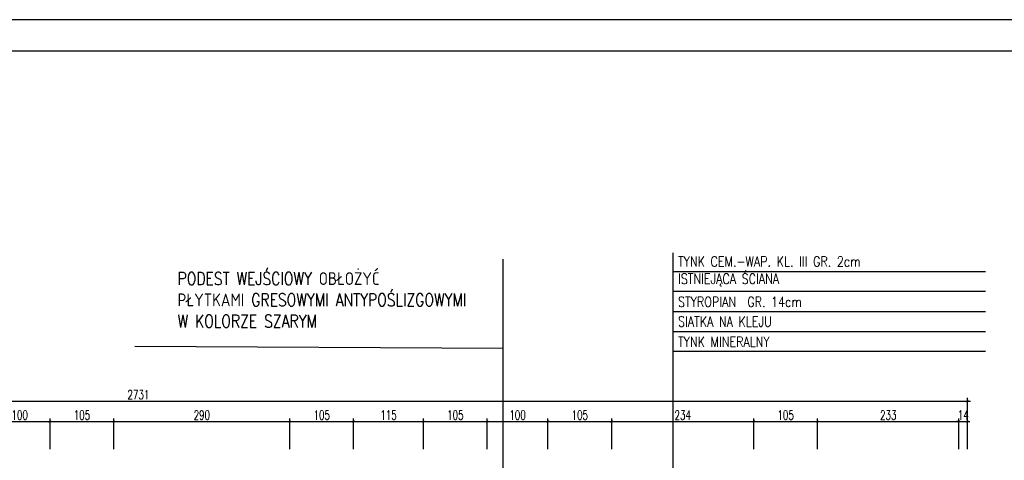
# Model space of a CAD drawing. Header units: millimetres. Extents: x 50026 to 146998, y 1038179 to 1573505.
# Tile 43 of 122: x 59510 to 61131, y 1041005 to 1041730. Entities that reach past the tile are written whole.
import ezdxf

# ---------------------------------------------------------------- set-up
doc = ezdxf.new("R2010")
doc.units = ezdxf.units.MM
doc.header["$LTSCALE"] = 0.025
for name, color, linetype in [('NAPISY', 2, 'Continuous'), ('SCIANA', 5, 'Continuous'), ('ściany', 5, 'Continuous')]:
    doc.layers.add(name, color=color, linetype=linetype)
doc.styles.add('KS', font='romans.shx', dxfattribs={"width": 0.8, "height": 17.5})
doc.styles.add('ROMANS', font='romans.shx', dxfattribs={"width": 0.7})
doc.dimstyles.new('SIL', dxfattribs={"dimtxt": 15, "dimasz": 4, "dimexe": 5, "dimexo": 5, "dimgap": 3, "dimtad": 1, "dimdec": 4, "dimrnd": 0.5, "dimdsep": 46, "dimtxsty": 'ROMANS', "dimblk1": 'ARCHTICK', "dimblk2": 'ARCHTICK', "dimsah": 1, "dimcen": 5, "dimdle": 5, "dimclrd": 1, "dimclre": 1, "dimclrt": 2, "dimadec": 1, "dimazin": 0, "dimtfac": 0.013333, "dimtdec": 4, "dimtix": 1, "dimtmove": 0, "dimatfit": 3, "dimldrblk": 'ARCHTICK', "dimfxl": 0, "dimtolj": 1, "dimtzin": 0, "dimarcsym": 0})

# ---------------------------------------------------------------- blocks, each defined once
blk = doc.blocks.new('_ArchTick')
at = {"color": 0, "linetype": 'ByBlock', "const_width": 0.15}
blk.add_lwpolyline([(-0.5, -0.5), (0.5, 0.5)], dxfattribs=at)
blk = doc.blocks.new('*D70')
at = {"layer": 'Defpoints', "color": 0}
for p in [(59559.6, 1041068.5), (59459.6, 1041018.2), (59559.6, 1041018.2)]:
    blk.add_point(p, dxfattribs=at)
at = {"layer": 'ściany', "color": 1, "lineweight": -2}
for p, q in [((59454.6, 1041068.5), (59564.6, 1041068.5)), ((59459.6, 1041023.2), (59459.6, 1041073.5)), ((59559.6, 1041023.2), (59559.6, 1041073.5))]:
    blk.add_line(p, q, dxfattribs=at)
at = {"layer": 'ściany', "color": 1, "lineweight": -2, "xscale": 4, "yscale": 4, "zscale": 4, "rotation": 180}
blk.add_blockref('_ArchTick', (59459.6, 1041068.5), dxfattribs=at)
at = {"layer": 'ściany', "color": 1, "lineweight": -2, "xscale": 4, "yscale": 4, "zscale": 4}
blk.add_blockref('_ArchTick', (59559.6, 1041068.5), dxfattribs=at)
at = {"layer": 'ściany', "color": 2, "insert": (59509.6, 1041079), "char_height": 15, "attachment_point": 5, "style": 'ROMANS'}
blk.add_mtext('\\A1;100', dxfattribs=at)
blk = doc.blocks.new('*D71')
at = {"layer": 'Defpoints', "color": 0}
for p in [(59664.6, 1041068.5), (59559.6, 1041018.2), (59664.6, 1041018.2)]:
    blk.add_point(p, dxfattribs=at)
at = {"layer": 'ściany', "color": 1, "lineweight": -2}
for p, q in [((59554.6, 1041068.5), (59669.6, 1041068.5)), ((59559.6, 1041023.2), (59559.6, 1041073.5)), ((59664.6, 1041023.2), (59664.6, 1041073.5))]:
    blk.add_line(p, q, dxfattribs=at)
at = {"layer": 'ściany', "color": 1, "lineweight": -2, "xscale": 4, "yscale": 4, "zscale": 4, "rotation": 180}
blk.add_blockref('_ArchTick', (59559.6, 1041068.5), dxfattribs=at)
at = {"layer": 'ściany', "color": 1, "lineweight": -2, "xscale": 4, "yscale": 4, "zscale": 4}
blk.add_blockref('_ArchTick', (59664.6, 1041068.5), dxfattribs=at)
at = {"layer": 'ściany', "color": 2, "insert": (59612.1, 1041079), "char_height": 15, "attachment_point": 5, "style": 'ROMANS'}
blk.add_mtext('\\A1;105', dxfattribs=at)
blk = doc.blocks.new('*D72')
at = {"layer": 'Defpoints', "color": 0}
for p in [(59954.6, 1041068.5), (59664.6, 1041018.2), (59954.6, 1041018.2)]:
    blk.add_point(p, dxfattribs=at)
at = {"layer": 'ściany', "color": 1, "lineweight": -2}
for p, q in [((59659.6, 1041068.5), (59959.6, 1041068.5)), ((59664.6, 1041023.2), (59664.6, 1041073.5)), ((59954.6, 1041023.2), (59954.6, 1041073.5))]:
    blk.add_line(p, q, dxfattribs=at)
at = {"layer": 'ściany', "color": 1, "lineweight": -2, "xscale": 4, "yscale": 4, "zscale": 4, "rotation": 180}
blk.add_blockref('_ArchTick', (59664.6, 1041068.5), dxfattribs=at)
at = {"layer": 'ściany', "color": 1, "lineweight": -2, "xscale": 4, "yscale": 4, "zscale": 4}
blk.add_blockref('_ArchTick', (59954.6, 1041068.5), dxfattribs=at)
at = {"layer": 'ściany', "color": 2, "insert": (59809.6, 1041079), "char_height": 15, "attachment_point": 5, "style": 'ROMANS'}
blk.add_mtext('\\A1;290', dxfattribs=at)
blk = doc.blocks.new('*D73')
at = {"layer": 'Defpoints', "color": 0}
for p in [(60059.6, 1041068.5), (59954.6, 1041018.2), (60059.6, 1041018.2)]:
    blk.add_point(p, dxfattribs=at)
at = {"layer": 'ściany', "color": 1, "lineweight": -2}
for p, q in [((59949.6, 1041068.5), (60064.6, 1041068.5)), ((59954.6, 1041023.2), (59954.6, 1041073.5)), ((60059.6, 1041023.2), (60059.6, 1041073.5))]:
    blk.add_line(p, q, dxfattribs=at)
at = {"layer": 'ściany', "color": 1, "lineweight": -2, "xscale": 4, "yscale": 4, "zscale": 4, "rotation": 180}
blk.add_blockref('_ArchTick', (59954.6, 1041068.5), dxfattribs=at)
at = {"layer": 'ściany', "color": 1, "lineweight": -2, "xscale": 4, "yscale": 4, "zscale": 4}
blk.add_blockref('_ArchTick', (60059.6, 1041068.5), dxfattribs=at)
at = {"layer": 'ściany', "color": 2, "insert": (60007.1, 1041079), "char_height": 15, "attachment_point": 5, "style": 'ROMANS'}
blk.add_mtext('\\A1;105', dxfattribs=at)
blk = doc.blocks.new('*D74')
at = {"layer": 'Defpoints', "color": 0}
for p in [(60174.6, 1041068.5), (60059.6, 1041018.2), (60174.6, 1041018.2)]:
    blk.add_point(p, dxfattribs=at)
at = {"layer": 'ściany', "color": 1, "lineweight": -2}
for p, q in [((60054.6, 1041068.5), (60179.6, 1041068.5)), ((60059.6, 1041023.2), (60059.6, 1041073.5)), ((60174.6, 1041023.2), (60174.6, 1041073.5))]:
    blk.add_line(p, q, dxfattribs=at)
at = {"layer": 'ściany', "color": 1, "lineweight": -2, "xscale": 4, "yscale": 4, "zscale": 4, "rotation": 180}
blk.add_blockref('_ArchTick', (60059.6, 1041068.5), dxfattribs=at)
at = {"layer": 'ściany', "color": 1, "lineweight": -2, "xscale": 4, "yscale": 4, "zscale": 4}
blk.add_blockref('_ArchTick', (60174.6, 1041068.5), dxfattribs=at)
at = {"layer": 'ściany', "color": 2, "insert": (60117.1, 1041079), "char_height": 15, "attachment_point": 5, "style": 'ROMANS'}
blk.add_mtext('\\A1;115', dxfattribs=at)
blk = doc.blocks.new('*D75')
at = {"layer": 'Defpoints', "color": 0}
for p in [(60279.6, 1041068.5), (60174.6, 1041018.2), (60279.6, 1041018.2)]:
    blk.add_point(p, dxfattribs=at)
at = {"layer": 'ściany', "color": 1, "lineweight": -2}
for p, q in [((60169.6, 1041068.5), (60284.6, 1041068.5)), ((60174.6, 1041023.2), (60174.6, 1041073.5)), ((60279.6, 1041023.2), (60279.6, 1041073.5))]:
    blk.add_line(p, q, dxfattribs=at)
at = {"layer": 'ściany', "color": 1, "lineweight": -2, "xscale": 4, "yscale": 4, "zscale": 4, "rotation": 180}
blk.add_blockref('_ArchTick', (60174.6, 1041068.5), dxfattribs=at)
at = {"layer": 'ściany', "color": 1, "lineweight": -2, "xscale": 4, "yscale": 4, "zscale": 4}
blk.add_blockref('_ArchTick', (60279.6, 1041068.5), dxfattribs=at)
at = {"layer": 'ściany', "color": 2, "insert": (60227.1, 1041079), "char_height": 15, "attachment_point": 5, "style": 'ROMANS'}
blk.add_mtext('\\A1;105', dxfattribs=at)
blk = doc.blocks.new('*D76')
at = {"layer": 'Defpoints', "color": 0}
for p in [(60379.6, 1041068.5), (60279.6, 1041018.2), (60379.6, 1041018.2)]:
    blk.add_point(p, dxfattribs=at)
at = {"layer": 'ściany', "color": 1, "lineweight": -2}
for p, q in [((60274.6, 1041068.5), (60384.6, 1041068.5)), ((60279.6, 1041023.2), (60279.6, 1041073.5)), ((60379.6, 1041023.2), (60379.6, 1041073.5))]:
    blk.add_line(p, q, dxfattribs=at)
at = {"layer": 'ściany', "color": 1, "lineweight": -2, "xscale": 4, "yscale": 4, "zscale": 4, "rotation": 180}
blk.add_blockref('_ArchTick', (60279.6, 1041068.5), dxfattribs=at)
at = {"layer": 'ściany', "color": 1, "lineweight": -2, "xscale": 4, "yscale": 4, "zscale": 4}
blk.add_blockref('_ArchTick', (60379.6, 1041068.5), dxfattribs=at)
at = {"layer": 'ściany', "color": 2, "insert": (60329.6, 1041079), "char_height": 15, "attachment_point": 5, "style": 'ROMANS'}
blk.add_mtext('\\A1;100', dxfattribs=at)
blk = doc.blocks.new('*D77')
at = {"layer": 'Defpoints', "color": 0}
for p in [(60484.6, 1041068.5), (60379.6, 1041018.2), (60484.6, 1041018.2)]:
    blk.add_point(p, dxfattribs=at)
at = {"layer": 'ściany', "color": 1, "lineweight": -2}
for p, q in [((60374.6, 1041068.5), (60489.6, 1041068.5)), ((60379.6, 1041023.2), (60379.6, 1041073.5)), ((60484.6, 1041023.2), (60484.6, 1041073.5))]:
    blk.add_line(p, q, dxfattribs=at)
at = {"layer": 'ściany', "color": 1, "lineweight": -2, "xscale": 4, "yscale": 4, "zscale": 4, "rotation": 180}
blk.add_blockref('_ArchTick', (60379.6, 1041068.5), dxfattribs=at)
at = {"layer": 'ściany', "color": 1, "lineweight": -2, "xscale": 4, "yscale": 4, "zscale": 4}
blk.add_blockref('_ArchTick', (60484.6, 1041068.5), dxfattribs=at)
at = {"layer": 'ściany', "color": 2, "insert": (60432.1, 1041079), "char_height": 15, "attachment_point": 5, "style": 'ROMANS'}
blk.add_mtext('\\A1;105', dxfattribs=at)
blk = doc.blocks.new('*D78')
at = {"layer": 'Defpoints', "color": 0}
for p in [(60718.6, 1041068.5), (60484.6, 1041018.2), (60718.6, 1041018.2)]:
    blk.add_point(p, dxfattribs=at)
at = {"layer": 'ściany', "color": 1, "lineweight": -2}
for p, q in [((60479.6, 1041068.5), (60723.6, 1041068.5)), ((60484.6, 1041023.2), (60484.6, 1041073.5)), ((60718.6, 1041023.2), (60718.6, 1041073.5))]:
    blk.add_line(p, q, dxfattribs=at)
at = {"layer": 'ściany', "color": 1, "lineweight": -2, "xscale": 4, "yscale": 4, "zscale": 4, "rotation": 180}
blk.add_blockref('_ArchTick', (60484.6, 1041068.5), dxfattribs=at)
at = {"layer": 'ściany', "color": 1, "lineweight": -2, "xscale": 4, "yscale": 4, "zscale": 4}
blk.add_blockref('_ArchTick', (60718.6, 1041068.5), dxfattribs=at)
at = {"layer": 'ściany', "color": 2, "insert": (60601.6, 1041079), "char_height": 15, "attachment_point": 5, "style": 'ROMANS'}
blk.add_mtext('\\A1;234', dxfattribs=at)
blk = doc.blocks.new('*D79')
at = {"layer": 'Defpoints', "color": 0}
for p in [(60823.6, 1041068.5), (60718.6, 1041018.2), (60823.6, 1041018.2)]:
    blk.add_point(p, dxfattribs=at)
at = {"layer": 'ściany', "color": 1, "lineweight": -2}
for p, q in [((60713.6, 1041068.5), (60828.6, 1041068.5)), ((60718.6, 1041023.2), (60718.6, 1041073.5)), ((60823.6, 1041023.2), (60823.6, 1041073.5))]:
    blk.add_line(p, q, dxfattribs=at)
at = {"layer": 'ściany', "color": 1, "lineweight": -2, "xscale": 4, "yscale": 4, "zscale": 4, "rotation": 180}
blk.add_blockref('_ArchTick', (60718.6, 1041068.5), dxfattribs=at)
at = {"layer": 'ściany', "color": 1, "lineweight": -2, "xscale": 4, "yscale": 4, "zscale": 4}
blk.add_blockref('_ArchTick', (60823.6, 1041068.5), dxfattribs=at)
at = {"layer": 'ściany', "color": 2, "insert": (60771.1, 1041079), "char_height": 15, "attachment_point": 5, "style": 'ROMANS'}
blk.add_mtext('\\A1;105', dxfattribs=at)
blk = doc.blocks.new('*D80')
at = {"layer": 'Defpoints', "color": 0}
for p in [(61056.6, 1041068.5), (60823.6, 1041018.2), (61056.6, 1041018.2)]:
    blk.add_point(p, dxfattribs=at)
at = {"layer": 'ściany', "color": 1, "lineweight": -2}
for p, q in [((60818.6, 1041068.5), (61061.6, 1041068.5)), ((60823.6, 1041023.2), (60823.6, 1041073.5)), ((61056.6, 1041023.2), (61056.6, 1041073.5))]:
    blk.add_line(p, q, dxfattribs=at)
at = {"layer": 'ściany', "color": 1, "lineweight": -2, "xscale": 4, "yscale": 4, "zscale": 4, "rotation": 180}
blk.add_blockref('_ArchTick', (60823.6, 1041068.5), dxfattribs=at)
at = {"layer": 'ściany', "color": 1, "lineweight": -2, "xscale": 4, "yscale": 4, "zscale": 4}
blk.add_blockref('_ArchTick', (61056.6, 1041068.5), dxfattribs=at)
at = {"layer": 'ściany', "color": 2, "insert": (60940.1, 1041079), "char_height": 15, "attachment_point": 5, "style": 'ROMANS'}
blk.add_mtext('\\A1;233', dxfattribs=at)
blk = doc.blocks.new('*D81')
at = {"layer": 'Defpoints', "color": 0}
for p in [(61070.6, 1041068.5), (61056.6, 1041018.2), (61070.6, 1041018.2)]:
    blk.add_point(p, dxfattribs=at)
at = {"layer": 'ściany', "color": 1, "lineweight": -2}
for p, q in [((61056.6, 1041068.5), (61052.6, 1041068.5)), ((61056.6, 1041023.2), (61056.6, 1041073.5)), ((61056.6, 1041068.5), (61070.6, 1041068.5)), ((61070.6, 1041023.2), (61070.6, 1041073.5)), ((61070.6, 1041068.5), (61074.6, 1041068.5))]:
    blk.add_line(p, q, dxfattribs=at)
at = {"layer": 'ściany', "color": 1, "lineweight": -2, "xscale": 4, "yscale": 4, "zscale": 4}
blk.add_blockref('_ArchTick', (61056.6, 1041068.5), dxfattribs=at)
at = {"layer": 'ściany', "color": 1, "lineweight": -2, "xscale": 4, "yscale": 4, "zscale": 4, "rotation": 180}
blk.add_blockref('_ArchTick', (61070.6, 1041068.5), dxfattribs=at)
at = {"layer": 'ściany', "color": 2, "insert": (61063.6, 1041079), "char_height": 15, "attachment_point": 5, "style": 'ROMANS'}
blk.add_mtext('\\A1;14', dxfattribs=at)
blk = doc.blocks.new('*D82')
at = {"layer": 'Defpoints', "color": 0}
for p in [(61070.6, 1041102.2), (58339.6, 1041018.2), (61070.6, 1041018.2)]:
    blk.add_point(p, dxfattribs=at)
at = {"layer": 'ściany', "color": 1, "lineweight": -2}
for p, q in [((58334.6, 1041102.2), (61075.6, 1041102.2)), ((58339.6, 1041023.2), (58339.6, 1041107.2)), ((61070.6, 1041023.2), (61070.6, 1041107.2))]:
    blk.add_line(p, q, dxfattribs=at)
at = {"layer": 'ściany', "color": 1, "lineweight": -2, "xscale": 4, "yscale": 4, "zscale": 4, "rotation": 180}
blk.add_blockref('_ArchTick', (58339.6, 1041102.2), dxfattribs=at)
at = {"layer": 'ściany', "color": 1, "lineweight": -2, "xscale": 4, "yscale": 4, "zscale": 4}
blk.add_blockref('_ArchTick', (61070.6, 1041102.2), dxfattribs=at)
at = {"layer": 'ściany', "color": 2, "insert": (59705.1, 1041112.7), "char_height": 15, "attachment_point": 5, "style": 'ROMANS'}
blk.add_mtext('\\A1;2731', dxfattribs=at)

msp = doc.modelspace()

# ---------------------------------------------------------------- linework, layer by layer
at = {"layer": 'NAPISY', "color": 2, "linetype": 'Continuous', "ltscale": 0.2}
for p, q in [((60585.6124, 1040723.3288), (60585.6124, 1041345.84766)), ((60585.6124, 1041315.32944), (61100.02933, 1041315.32944)), ((60585.6124, 1041283.08583), (61100.02933, 1041283.08583)), ((60585.6124, 1041249.74642), (61100.02933, 1041249.74642)), ((60585.6124, 1041216.40702), (61100.02933, 1041216.40702)), ((60585.6124, 1041184.1634), (61100.02933, 1041184.1634))]:
    msp.add_line(p, q, dxfattribs=at)
at = {"layer": 'NAPISY', "linetype": 'Continuous', "ltscale": 0.2}
for p, q in [((60305.99561, 1040970.02916), (60305.99561, 1041335.50951)), ((59699.38062, 1041192.30706), (60305.99561, 1041189.31352))]:
    msp.add_line(p, q, dxfattribs=at)
at = {"layer": 'SCIANA', "color": 2, "linetype": 'Continuous'}
for points in [[(57591.25191, 1038179.13563), (60111.25191, 1038179.13563), (62631.25191, 1038179.13563), (62631.25191, 1041729.81229), (60111.25191, 1041729.81229), (57591.25191, 1041729.81229)], [(57797.4035, 1038230.71206), (60111.25191, 1038230.71206), (62579.67547, 1038230.71206), (62579.67547, 1041678.23586), (60111.25191, 1041678.23586), (57797.4035, 1041678.23586)]]:
    msp.add_lwpolyline(points, close=True, dxfattribs=at)

# ---------------------------------------------------------------- texts
at = {"layer": 'NAPISY', "color": 2, "linetype": 'Continuous', "ltscale": 0.2, "char_height": 16.8, "attachment_point": 1, "style": 'KS'}
for s, insert, width in [('TYNK CEM.-WAP. KL. III GR. 2cm', (60593.9042, 1041340.29444), 640.8295573), ('ISTNIEJĄCA ŚCIANA ', (60593.9042, 1041311.84329), 606.3338868), ('STYROPIAN  GR. 14cm', (60593.9042, 1041273.78913), 541.2703453), ('SIATKA NA KLEJU', (60593.9042, 1041241.37201), 640.8295573), ('TYNK MINERALNY', (60593.9042, 1041208.0326), 640.8295573)]:
    msp.add_mtext(s, dxfattribs=dict(at, insert=insert, width=width))
at = {"layer": 'NAPISY', "linetype": 'Continuous', "ltscale": 0.2, "insert": (59769.65794, 1041314.18442), "char_height": 21, "width": 757.9173584, "attachment_point": 1, "style": 'KS'}
msp.add_mtext('PODEST WEJŚCIOWY OBŁOŻYĆ \\PPŁYTKAMI GRESOWYMI ANTYPOŚLIZGOWYMI \\PW KOLORZE SZARYM', dxfattribs=at)

# ---------------------------------------------------------------- dimensions: what is measured, and where the dimension line sits
at = {"layer": 'ściany', "color": 7}
dim = msp.add_linear_dim(base=(61070.62472, 1041102.22045), p1=(58339.62472, 1041018.21043), p2=(61070.62472, 1041018.21043), dimstyle='SIL', dxfattribs=at)
dim.commit()
dim.dimension.update_dxf_attribs({"geometry": '*D82', "text_midpoint": (59705.12472, 1041112.72045)})
for base, p1, p2, picture, middle in [((59559.62472, 1041068.52543), (59459.62472, 1041018.21043), (59559.62472, 1041018.21043), '*D70', (59509.62472, 1041079.02543)), ((59664.62472, 1041068.52543), (59559.62472, 1041018.21043), (59664.62472, 1041018.21043), '*D71', (59612.12472, 1041079.02543)), ((59954.62472, 1041068.52543), (59664.62472, 1041018.21043), (59954.62472, 1041018.21043), '*D72', (59809.62472, 1041079.02543)), ((60059.62472, 1041068.52543), (59954.62472, 1041018.21043), (60059.62472, 1041018.21043), '*D73', (60007.12472, 1041079.02543)), ((60174.62472, 1041068.52543), (60059.62472, 1041018.21043), (60174.62472, 1041018.21043), '*D74', (60117.12472, 1041079.02543)), ((60279.62472, 1041068.52543), (60174.62472, 1041018.21043), (60279.62472, 1041018.21043), '*D75', (60227.12472, 1041079.02543)), ((60379.62472, 1041068.52543), (60279.62472, 1041018.21043), (60379.62472, 1041018.21043), '*D76', (60329.62472, 1041079.02543)), ((60484.62472, 1041068.52543), (60379.62472, 1041018.21043), (60484.62472, 1041018.21043), '*D77', (60432.12472, 1041079.02543)), ((60718.62472, 1041068.52543), (60484.62472, 1041018.21043), (60718.62472, 1041018.21043), '*D78', (60601.62472, 1041079.02543)), ((60823.62472, 1041068.52543), (60718.62472, 1041018.21043), (60823.62472, 1041018.21043), '*D79', (60771.12472, 1041079.02543)), ((61056.62472, 1041068.52543), (60823.62472, 1041018.21043), (61056.62472, 1041018.21043), '*D80', (60940.12472, 1041079.02543)), ((61070.62472, 1041068.52543), (61056.62472, 1041018.21043), (61070.62472, 1041018.21043), '*D81', (61063.62472, 1041079.02543))]:
    dim = msp.add_linear_dim(base=base, p1=p1, p2=p2, dimstyle='SIL', override={"dimtmove": 1}, dxfattribs=at)
    dim.commit()
    dim.dimension.update_dxf_attribs({"geometry": picture, "text_midpoint": middle})

doc.saveas('drawing.dxf')
